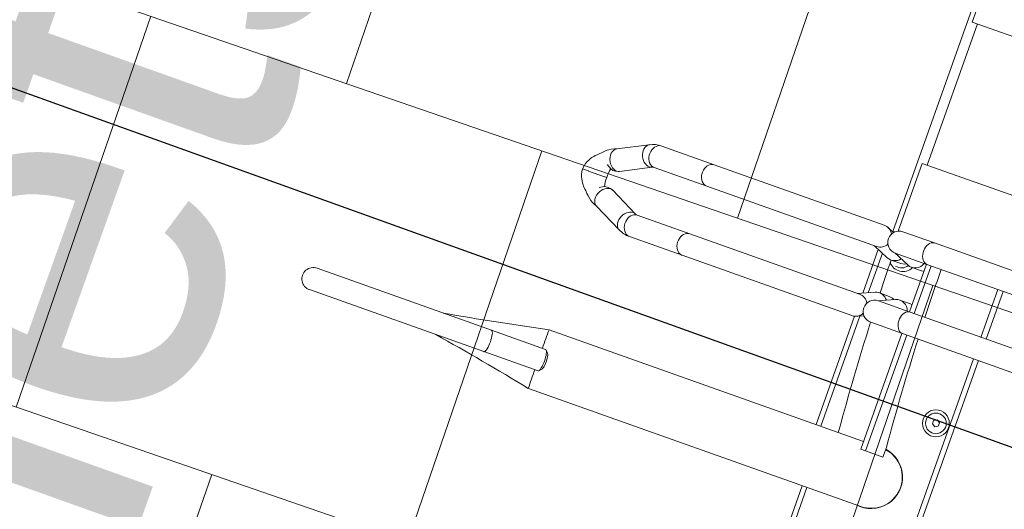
# Model space of a CAD drawing. Header units: metres. Extents: x 134157 to 138734, y 451157 to 455772.
# Tile 154 of 256: x 136407.219 to 136408.171, y 453388.09 to 453388.564. Entities that reach past the tile are written whole.
import ezdxf
from ezdxf import colors
from ezdxf.entities.mleader import LeaderData, LeaderLine
from ezdxf.math import Vec2, Vec3

# ---------------------------------------------------------------- set-up
doc = ezdxf.new("R2010")
doc.units = ezdxf.units.M
doc.layers.add('-DR-alg-hulplijnen', color=210, linetype='Continuous', plot=False)
doc.layers.add('-DR-alg-hulplijnen aandachtspunten', color=210, linetype='Continuous', plot=False)
doc.layers.add('-DR-alg-hulplijnen kantverharding asflast nieuwe fietsstraat', color=7, linetype='Continuous', true_color=0xff9429, plot=False)
doc.layers.add('-DR-nw-gr-arc-gras', color=7, linetype='Continuous', true_color=0xb5d5a4)
for name, color, linetype in [('-DR-nw-inr-fietsparkeren Tulip Traverse', 2, 'Continuous'), ('-DR-nw-txt bovengrondse infra', 2, 'Continuous'), ('-DR-nw-vh-kantverharding', 3, 'Continuous'), ('VELOPA-FIG15', 1, 'Continuous'), ('VELOPA-FIG25', 1, 'Continuous')]:
    doc.layers.add(name, color=color, linetype=linetype)
for name, color, linetype, lineweight, true_color in [('-DR-nw-vh-arc-asfalt fietsstraat rood', 7, 'Continuous', 9, 0xdfbfc7), ('-DR-nw-vh-arc-sbs df Drainflow', 7, 'Continuous', 9, 0xb9747c), ('-DR-nw-vh-arc-sbs kf bruinrood rabat halfsteens', 7, 'Continuous', 9, 0xb88485)]:
    doc.layers.add(name, color=color, linetype=linetype, lineweight=lineweight, true_color=true_color)
doc.layers.add('-DR-nw-vh-arc-tegels 300x300x45', color=253, linetype='Continuous', lineweight=9)
doc.styles.add('2-5TXT', font='arial.ttf')
doc.styles.add('CE', font='txt', dxfattribs={"height": 1.8})
doc.styles.add('Drong', font='txt', dxfattribs={"height": 1.8})
doc.dimstyles.new('VELOPA-drukwerk', dxfattribs={"dimscale": 0, "dimtxt": 2.5, "dimasz": 2, "dimexe": 1, "dimexo": 1, "dimgap": 1, "dimtad": 1, "dimdec": 0, "dimdsep": 46, "dimtxsty": '2-5TXT', "dimcen": 8, "dimadec": 1, "dimazin": 0, "dimtfac": 1, "dimtdec": 0, "dimtmove": 0, "dimatfit": 3, "dimfxl": 1, "dimtolj": 1, "dimtzin": 0, "dimarcsym": 0})

# ---------------------------------------------------------------- blocks, each defined once
blk = doc.blocks.new('Tulip Traverse')
at = {"layer": 'VELOPA-FIG15', "color": 252, "linetype": 'Continuous', "lineweight": 9}
blk.add_line((2322.5, -50), (2177.5, -50), dxfattribs=at)
at = {"layer": 'VELOPA-FIG15', "color": 252, "linetype": 'Continuous', "lineweight": 9, "flags": 128}
for points in [[(2413, -18.1), (2412.82, -19.43), (2412.3, -20.71), (2411.44, -21.91), (2410.28, -22.99), (2408.86, -23.91), (2407.21, -24.64), (2405.4, -25.17), (2403.48, -25.46), (2401.51, -25.52), (2399.55, -25.34), (2397.68, -24.93), (2395.94, -24.3), (2394.4, -23.47), (2393.1, -22.47), (2392.09, -21.33), (2391.4, -20.08), (2391.05, -18.77), (2391, -18.1)], [(2462, -18.1), (2462.18, -19.43), (2462.7, -20.71), (2463.56, -21.91), (2464.72, -22.99), (2466.14, -23.91), (2467.79, -24.64), (2469.6, -25.17), (2471.52, -25.46), (2473.49, -25.52), (2475.45, -25.34), (2477.32, -24.93), (2479.06, -24.3), (2480.6, -23.47), (2481.9, -22.47), (2482.91, -21.33), (2483.6, -20.08), (2483.96, -18.77), (2484, -18.1)], [(2413, -244.2), (2412.82, -245.69), (2412.3, -247.14), (2411.44, -248.49), (2410.28, -249.7), (2408.86, -250.73), (2407.21, -251.56), (2405.4, -252.15), (2403.48, -252.48), (2401.51, -252.55), (2399.55, -252.35), (2397.68, -251.89), (2395.94, -251.17), (2394.4, -250.24), (2393.1, -249.11), (2392.09, -247.82), (2391.4, -246.42), (2391.05, -244.95), (2391, -244.2)], [(2462, -244.2), (2462.18, -245.69), (2462.7, -247.14), (2463.56, -248.49), (2464.72, -249.7), (2466.14, -250.73), (2467.79, -251.56), (2469.6, -252.15), (2471.52, -252.48), (2473.49, -252.55), (2475.45, -252.35), (2477.32, -251.89), (2479.06, -251.17), (2480.6, -250.24), (2481.9, -249.11), (2482.91, -247.82), (2483.6, -246.42), (2483.96, -244.95), (2484, -244.2)], [(2413, -298.22), (2412.82, -299.71), (2412.3, -301.16), (2411.44, -302.51), (2410.28, -303.72), (2408.86, -304.75), (2407.21, -305.58), (2405.4, -306.17), (2403.48, -306.5), (2401.51, -306.57), (2399.55, -306.37), (2397.68, -305.91), (2395.94, -305.2), (2394.4, -304.26), (2393.1, -303.13), (2392.09, -301.85), (2391.4, -300.44), (2391.05, -298.97), (2391, -298.22)], [(2414.1, -302.68), (2413.93, -304.21), (2413.43, -305.76), (2412.62, -307.29), (2411.52, -308.73), (2410.17, -310.06), (2408.6, -311.22), (2406.88, -312.18), (2405.05, -312.9), (2403.18, -313.37), (2401.33, -313.56), (2399.54, -313.48), (2397.89, -313.12), (2396.43, -312.5), (2395.2, -311.64), (2394.24, -310.55), (2393.83, -309.88)], [(2413.47, -299.95), (2413.93, -301.23), (2414.1, -302.68)], [(2461.53, -299.95), (2461.07, -301.23), (2460.9, -302.68)], [(2460.9, -302.68), (2461.07, -304.21), (2461.57, -305.76), (2462.38, -307.29), (2463.48, -308.73), (2464.84, -310.06), (2466.4, -311.22), (2468.12, -312.18), (2469.95, -312.9), (2471.82, -313.37), (2473.68, -313.56), (2475.46, -313.48), (2477.11, -313.12), (2478.57, -312.5), (2479.8, -311.64), (2480.77, -310.55), (2481.17, -309.88)], [(2462, -298.22), (2462.18, -299.71), (2462.7, -301.16), (2463.56, -302.51), (2464.72, -303.72), (2466.14, -304.75), (2467.79, -305.58), (2469.6, -306.17), (2471.52, -306.5), (2473.49, -306.57), (2475.45, -306.37), (2477.32, -305.91), (2479.06, -305.2), (2480.6, -304.26), (2481.9, -303.13), (2482.91, -301.85), (2483.6, -300.44), (2483.96, -298.97), (2484, -298.22)], [(2625, -390.93), (2623.04, -390.97), (2621.13, -391.1), (2619.36, -391.31), (2617.76, -391.59), (2616.4, -391.93), (2615.31, -392.33), (2614.54, -392.77), (2614.1, -393.24), (2614, -393.6)], [(2636, -393.6), (2635.9, -393.24), (2635.46, -392.77), (2634.69, -392.33), (2633.6, -391.93), (2632.24, -391.59), (2630.64, -391.31), (2628.87, -391.1), (2626.96, -390.97), (2625, -390.93)]]:
    blk.add_lwpolyline(points, dxfattribs=at)
at = {"layer": 'VELOPA-FIG25', "color": 252, "linetype": 'Continuous', "lineweight": 9}
for p, q in [((2391, 102.91), (2391, -18.1)), ((2413, -18.1), (2413, 102.91)), ((2462, 102.91), (2462, -18.1)), ((2484, -18.1), (2484, 102.91)), ((2462, 60), (2413, 60)), ((2766, 60), (2484, 60)), ((2177.5, -55.25), (2177.5, 54.75)), ((2322.5, 54.75), (2322.5, -55.25)), ((2462, 54.75), (2413, 54.75)), ((2766, 54.75), (2484, 54.75)), ((2551.54, 41.5), (2553.27, 44.5)), ((2553.27, 38.5), (2551.54, 41.5)), ((2553.27, 44.5), (2556.73, 44.5)), ((2556.73, 38.5), (2553.27, 38.5)), ((2556.73, 44.5), (2558.46, 41.5)), ((2558.46, 41.5), (2556.73, 38.5)), ((2593, 4.24), (2603, 4.24)), ((2603, -13.71), (2603, 4.24)), ((2655.15, -341.15), (2655.15, -0.08)), ((2391, -18.1), (2391, -50.59)), ((2413, -13.71), (2462, -13.71)), ((2413, -50.59), (2413, -18.1)), ((2413, -18.58), (2462, -18.58)), ((2462, -18.1), (2462, -50.59)), ((2484, -13.71), (2603, -13.71)), ((2484, -50.59), (2484, -18.1)), ((2484, -18.58), (2603, -18.58)), ((2594.85, -18.58), (2594.85, -341.13)), ((2603, -13.71), (2603, -18.58)), ((2420.66, -31.26), (2420.66, -21.19)), ((2454.35, -21.19), (2454.35, -31.26)), ((2412.99, -51.17), (2419.78, -35.49)), ((2455.22, -35.49), (2462.02, -51.17)), ((2420.66, -52.19), (2420.66, -42.12)), ((2454.35, -42.12), (2454.35, -52.19)), ((2594.85, -44.48), (2593, -44.48)), ((2109, -55.25), (2177.5, -55.25)), ((2322.5, -55.25), (2392.04, -55.25)), ((2413, -72.07), (2419.78, -56.43)), ((2455.22, -56.43), (2462, -72.07)), ((2655.15, -55.25), (2766, -55.25)), ((2394.01, -60), (2109, -60)), ((2394.79, -58.9), (2391.88, -65.62)), ((2457.83, -62.43), (2417.18, -62.43)), ((2483.12, -65.62), (2480.21, -58.9)), ((2594.85, -62.43), (2481.74, -62.43)), ((2766, -60), (2655.15, -60)), ((2391, -69.86), (2391, -244.2)), ((2413, -244.2), (2413, -69.86)), ((2459.94, -67.31), (2415.06, -67.31)), ((2462, -69.86), (2462, -244.2)), ((2594.85, -67.31), (2483.69, -67.31)), ((2484, -244.2), (2484, -69.86)), ((2391, -244.2), (2391, -298.22)), ((2413, -298.22), (2413, -244.2)), ((2462, -244.2), (2462, -298.22)), ((2484, -298.22), (2484, -244.2)), ((2427.82, -328.32), (2413.47, -299.95)), ((2461.53, -299.95), (2447.19, -328.32)), ((2393.84, -309.88), (2408.19, -338.25)), ((2466.82, -338.25), (2481.17, -309.88)), ((2428.07, -329.03), (2427.86, -328.4)), ((2447.14, -328.4), (2446.91, -329.09)), ((2437.5, -339.92), (2437.5, -337.88)), ((2437.5, -339.92), (2437.5, -340.34)), ((2437.5, -356.65), (2437.5, -340.34)), ((2614, -338.06), (2614, -393.6)), ((2616.77, -335.12), (2614.35, -337.4)), ((2635.65, -337.4), (2633.23, -335.12)), ((2636, -393.6), (2636, -338.06)), ((2437.5, -356.96), (2437.5, -356.65)), ((2437.5, -363), (2437.5, -356.96)), ((2614, -393.6), (2614, -572.67)), ((2636, -393.6), (2636, -572.71))]:
    blk.add_line(p, q, dxfattribs=at)
at = {"layer": 'VELOPA-FIG25', "color": 252, "linetype": 'Continuous', "lineweight": 9, "flags": 128}
for points in [[(2420.64, -21.19), (2420.66, -21.1), (2420.2, -18.58)], [(2454.36, -21.19), (2454.35, -21.1), (2454.8, -18.58)], [(2419.15, -36.95), (2420.06, -38.62), (2420.64, -42.12)], [(2455.86, -36.95), (2454.94, -38.62), (2454.36, -42.12)], [(2394.13, -60.43), (2393.88, -59.46), (2393.69, -57.8)], [(2408.22, -338.23), (2408.35, -338.55), (2409.31, -339.79), (2410.61, -340.77), (2412.2, -341.48), (2414, -341.86), (2415.96, -341.92), (2418, -341.64), (2420.04, -341.05), (2422, -340.15), (2423.81, -339), (2425.39, -337.62), (2426.69, -336.07), (2427.66, -334.42), (2428.25, -332.73), (2428.45, -331.05)], [(2428.45, -331.05), (2428.25, -329.46), (2427.78, -328.33)], [(2446.55, -331.05), (2446.75, -329.46), (2447.22, -328.33)], [(2466.78, -338.23), (2466.66, -338.55), (2465.69, -339.79), (2464.39, -340.77), (2462.81, -341.48), (2461, -341.86), (2459.04, -341.92), (2457, -341.64), (2454.96, -341.05), (2453, -340.15), (2451.2, -339), (2449.61, -337.62), (2448.31, -336.07), (2447.35, -334.42), (2446.75, -332.73), (2446.55, -331.05)], [(2408.06, -338), (2408.83, -340.38), (2410.2, -343.08), (2411.51, -345.1), (2412.56, -346.53), (2413.64, -347.84), (2415.01, -349.37), (2416.7, -351.01), (2418.49, -352.59), (2419.96, -354.16), (2421.28, -355.62), (2422.47, -356.75), (2423.4, -357.55), (2424.25, -358.19), (2425.59, -359.09), (2427.5, -360.16), (2429.37, -361), (2431.64, -361.82), (2434.35, -362.52), (2437.5, -363)], [(2426.9, -339.59), (2426.63, -340.06), (2426.05, -341.14), (2425.76, -341.77), (2425.69, -341.97), (2425.71, -341.83), (2425.76, -341.32), (2425.77, -340.6)], [(2437.5, -363), (2440.42, -362.57), (2442.96, -361.94), (2445.12, -361.21), (2446.92, -360.44), (2448.81, -359.45), (2450.18, -358.59), (2451.15, -357.89), (2453.57, -355.77), (2455.35, -353.76), (2456.23, -352.94), (2457.24, -352.04), (2458.36, -351), (2459.69, -349.68), (2461.43, -347.75), (2463.5, -345.08), (2464.95, -342.81), (2466.29, -340.1), (2466.97, -337.95)], [(2625, -335.4), (2623.04, -335.44), (2621.13, -335.57), (2619.36, -335.77), (2617.76, -336.05), (2616.4, -336.4), (2615.31, -336.8), (2614.54, -337.24), (2614.1, -337.7), (2614, -338.06)], [(2616.77, -335.12), (2616.92, -335), (2617.64, -334.61), (2618.68, -334.26), (2620, -333.97), (2621.54, -333.75), (2623.23, -333.62), (2625, -333.58)], [(2625, -333.58), (2626.77, -333.62), (2628.46, -333.75), (2630, -333.97), (2631.32, -334.26), (2632.36, -334.61), (2633.08, -335), (2633.23, -335.12)], [(2636, -338.06), (2635.9, -337.7), (2635.46, -337.24), (2634.69, -336.8), (2633.6, -336.4), (2632.24, -336.05), (2630.64, -335.77), (2628.87, -335.57), (2626.96, -335.44), (2625, -335.4)]]:
    blk.add_lwpolyline(points, dxfattribs=at)
at = {"layer": 'VELOPA-FIG25', "color": 252, "linetype": 'Continuous', "lineweight": 9}
for radius in [13, 10]:
    blk.add_circle((2555, 41.5), radius, dxfattribs=at)
for centre, radius, start, end in [((2625, -0.25), 30.5, 351.31164, 171.53221), ((2625.04, -0.01), 30.1, 359.76848, 171.87776), ((2401.79, 2374.19), 2377.65, 271.98151, 274.61272), ((2393.89, 2582.76), 2586.38, 270.4234, 271.50906), ((2409.9, -31.22), 10.75, 336.64696, 73.22429), ((2465.1, -31.22), 10.75, 106.77571, 203.35304), ((2415, -43.5), 10, 344.53399, 60), ((2415, -42), 13, 308.52107, 64.20937), ((2410.01, -52.16), 10.64, 336.42359, 53.92382), ((2464.99, -52.16), 10.64, 126.07618, 203.57641), ((2401.79, 2325.47), 2377.66, 271.98149, 274.61272), ((2402, -50.59), 11, 180, 0), ((2393.94, 2532.38), 2584.71, 270.59237, 271.33416), ((2473, -50.59), 11, 180, 0), ((2401.79, -69.89), 10.79, 117.27252, 179.83175), ((2402.18, -69.91), 10.82, 0.27968, 62.61604), ((2472.82, -69.91), 10.82, 117.39301, 179.71179), ((2473.22, -69.89), 10.78, 0.16647, 62.72873), ((2416.85, -298.11), 25.85, 180.23589, 207.08734), ((2416.97, -298.08), 3.97, 181.99584, 208.12445), ((2458.09, -298.1), 3.91, 331.67955, 358.20015), ((2458.26, -298.14), 25.75, 332.85931, 359.81801), ((2419.31, -333.46), 9.75, 321.08066, 23.26597), ((2458.21, -333.63), 12.17, 160.56164, 222.19827), ((2434.6, -315.51), 22.56, 253.70861, 277.39935), ((2440.38, -314.63), 23.43, 262.94409, 285.56916), ((-58.46, -892.73), 2710.01, 9.54968, 11.74147), ((2609.72, 230.49), 571.94, 268.51093, 270.42893), ((5362.6, -902.9), 2765.09, 168.2804, 170.42856), ((2641.04, 146.69), 488.15, 269.40876, 271.65637), ((2625, -572.73), 11, 179.08553, 0.91447)]:
    blk.add_arc(centre, radius, start, end, dxfattribs=at)
blk = doc.blocks.new('Tulip fietsenrek rail')
at = {"layer": 'VELOPA-FIG15'}
blk.add_blockref('Tulip Traverse', (150, -200), dxfattribs=at)
blk = doc.blocks.new('*D2327')
at = {"layer": '-DR-alg-hulplijnen', "color": 0, "lineweight": -2, "ltscale": 4, "transparency": 16777216}
for p, q in [((-20.72, 190.01), (-463.57, 190.01)), ((-442.85, 148.58), (-442.85, -3393.55)), ((-20.72, -3434.99), (-463.57, -3434.99))]:
    blk.add_line(p, q, dxfattribs=at)
at = {"layer": '-DR-alg-hulplijnen', "color": 0, "ltscale": 4, "transparency": 16777216}
for points in [[(-449.76, 148.58), (-435.95, 148.58), (-442.85, 190.01)], [(-449.76, -3393.55), (-435.95, -3393.55), (-442.85, -3434.99)]]:
    blk.add_solid(points, dxfattribs=at)
at = {"layer": 'Defpoints', "color": 0, "ltscale": 4, "transparency": 16777216}
for p in [(0, 190.01), (-442.85, -3434.99), (0, -3434.99)]:
    blk.add_point(p, dxfattribs=at)
at = {"layer": '-DR-alg-hulplijnen', "color": 0, "ltscale": 4, "transparency": 16777216, "insert": (-490.03, -1622.49), "char_height": 51.792, "attachment_point": 5, "rotation": 90, "style": '2-5TXT'}
blk.add_mtext('\\A1;3625', dxfattribs=at)
blk = doc.blocks.new('Tulip Traverse voetplaat eenzijdig')
at = {"layer": '-DR-alg-hulplijnen', "ltscale": 4}
dim = blk.add_linear_dim(base=(-442.85, -3434.99), p1=(0, 190.01), p2=(0, -3434.99), angle=90, dimstyle='VELOPA-drukwerk', override={"dimscale": 20.716723}, dxfattribs=at)
dim.commit()
dim.dimension.update_dxf_attribs({"geometry": '*D2327', "text_midpoint": (-490.03, -1622.49)})

msp = doc.modelspace()

# ---------------------------------------------------------------- hatches: boundary and pattern name
at = {"layer": '-DR-nw-gr-arc-gras', "transparency": 33554687}
h = msp.add_hatch(dxfattribs=at)
h.set_pattern_fill('AGR-BOLLEN', color=256, scale=0.1, pattern_type=2)
h.set_pattern_definition([(115.335625, (136419.71802, 453326.2367), (-0.223681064, -0.105903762), [0.06, -0.187485]), (205.335625, (136419.71802, 453326.2367), (0.105903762, -0.223681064), [0.06, -0.187485])])
edge = h.paths.add_edge_path()
edge.add_arc((-7000776.80952, 3043164.56756), 7592527.99736, 340.056750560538, 340.05722562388)
edge.add_line((136455.78156, 453494.25428), (136455.1236, 453494.49341))
edge.add_arc((380495.22236, 364992.54844), 259592.30355, 160.0666568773, 160.0804453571)
edge.add_line((136433.83229, 453435.76153), (136433.81349, 453435.76834))
edge.add_line((136433.81349, 453435.76834), (136432.1795, 453431.25509))
edge.add_line((136432.1795, 453431.25509), (136432.1983, 453431.24829))
edge.add_line((136432.1983, 453431.24829), (136431.67763, 453429.86961))
edge.add_line((136431.67763, 453429.86961), (136432.33635, 453429.63123))
edge.add_line((136432.33635, 453429.63123), (136434.30927, 453435.07658))
at = {"layer": '-DR-nw-vh-arc-asfalt fietsstraat rood', "transparency": 33554687}
h = msp.add_hatch(color=256, dxfattribs=at)
h.dxf.hatch_style = 1
h.paths.add_polyline_path([(136403.73671, 453366.33143), (136407.68783, 453364.90703, -0.000637), (136419.7061, 453398.46725), (136415.7538, 453399.88828, 0.000636)])
at = {"layer": '-DR-nw-vh-arc-sbs df Drainflow'}
h = msp.add_hatch(dxfattribs=at)
h.set_pattern_fill('AVH-SBS_KEIFORMAAT_ELLEBOOG_01', color=256, scale=3, angle=71, pattern_type=2)
h.set_pattern_definition([(71, (0, 0), (-0.38132601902, -0.18598512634), [0.9, -0.3]), (161, (0.19534, 0.5673), (-0.38132601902, -0.18598512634), [0.9, -0.3]), (71, (-0.04416, 0.3325), (-0.38132601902, -0.18598512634), [0, -1.2]), (71, (-0.03948, 0.8068), (-0.38132601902, -0.18598512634), [0, -1.2])])
h.paths.add_polyline_path([(136407.66542, 453385.04736, 0.41422), (136407.84668, 453384.66376), (136409.16474, 453384.19167, -0.414182), (136409.46687, 453383.5524), (136421.30808, 453416.4876, -0.413756), (136420.66866, 453416.18699), (136419.35077, 453416.66084, 0.413864), (136418.96708, 453416.48037)])
at = {"layer": '-DR-nw-vh-arc-sbs kf bruinrood rabat halfsteens', "transparency": 33554687}
h = msp.add_hatch(color=256, dxfattribs=at)
h.dxf.hatch_style = 1
h.paths.add_polyline_path([(136403.73671, 453366.33143, -0.000636), (136415.7538, 453399.88828), (136415.38747, 453400.02), (136409.46687, 453383.5524), (136409.3658, 453383.27011), (136408.72531, 453381.48132), (136408.62426, 453381.19912), (136408.45595, 453380.7283), (136408.28763, 453380.25748), (136408.11932, 453379.78666), (136407.95101, 453379.31585), (136407.78269, 453378.84503), (136407.61438, 453378.37421), (136407.44606, 453377.90339), (136407.27775, 453377.43257), (136407.10943, 453376.96175), (136406.94112, 453376.49093), (136406.77281, 453376.02011), (136406.60449, 453375.5493), (136406.43618, 453375.07848), (136406.26786, 453374.60766), (136406.09955, 453374.13684), (136405.93123, 453373.66602), (136405.76292, 453373.1952), (136405.5946, 453372.72438), (136405.42629, 453372.25357), (136405.25798, 453371.78275), (136405.08966, 453371.31193), (136404.92135, 453370.84111), (136404.08645, 453368.50201), (136403.36207, 453366.46649)])
h = msp.add_hatch(color=256, dxfattribs=at)
h.dxf.hatch_style = 1
h.paths.add_polyline_path([(136414.07311, 453381.58472, -0.000318), (136420.08251, 453398.33191), (136419.7061, 453398.46725, 0.000637), (136407.68783, 453364.90703), (136408.06412, 453364.77137, -0.000285), (136413.43266, 453379.79592), (136413.43259, 453379.79594)])
at = {"layer": '-DR-nw-vh-arc-tegels 300x300x45'}
h = msp.add_hatch(dxfattribs=at)
h.set_pattern_fill('AVH-TEGEL_200X200_HALFST', color=256, scale=2, angle=71, pattern_type=2)
h.set_pattern_definition([(71, (0, 0), (-0.05887645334, 0.44332106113), [0.4, -0.4]), (161, (0, 0), (-0.13022726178, -0.37820743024), [])])
h.paths.add_polyline_path([(136407.30796, 453384.64428), (136409.0973, 453384.00338), (136408.99614, 453383.72095), (136409.27854, 453383.61984), (136409.07721, 453383.06412), (136408.51158, 453383.25759), (136407.93851, 453381.65709), (136400.77192, 453380.05152), (136401.65082, 453381.93196), (136403.14224, 453386.11084), (136403.71536, 453385.92555), (136406.60536, 453394.0296), (136408.42364, 453393.38338), (136409.93582, 453392.83978), (136410.21794, 453392.73896), (136407.47713, 453385.1148)])

# ---------------------------------------------------------------- linework, layer by layer
at = {"layer": '-DR-alg-hulplijnen kantverharding asflast nieuwe fietsstraat'}
for points in [[(136615.55749, 453953.71128), (136612.59882, 453946.97744), (136593.39685, 453893.94806), (136588.98001, 453881.75673), (136586.92969, 453874.65046, -0.015888), (136585.95254, 453871.62774), (136586.32885, 453871.49148), (136577.73834, 453847.76738, 0.004102), (136569.55145, 453824.56509, -0.004267), (136561.0218, 453800.41688), (136429.64869, 453438.35722, 0.002152), (136389.02415, 453324.87671), (136377.11926, 453291.16513), (136363.76655, 453256.91014), (136359.07948, 453243.63757)], [(136615.55749, 453953.71128), (136612.59882, 453946.97744), (136593.39685, 453893.94806), (136588.98001, 453881.75673), (136586.92969, 453874.65046, -0.015888), (136585.95254, 453871.62774), (136586.32885, 453871.49148), (136577.73834, 453847.76738, 0.004102), (136569.55145, 453824.56509, -0.004267), (136561.0218, 453800.41688), (136429.64869, 453438.35722, 0.002152), (136389.02415, 453324.87671), (136377.11926, 453291.16513), (136363.76655, 453256.91014), (136363.7281, 453256.80125)], [(136620.46702, 453951.93353), (136618.88984, 453946.46613, -0.016644), (136617.86159, 453943.30118), (136595.36718, 453881.17919, -0.016644), (136594.13067, 453878.08964), (136591.84169, 453872.87999, 0.011636), (136590.95547, 453870.72837), (136590.60519, 453869.79045), (136590.22908, 453869.92663), (136581.68741, 453846.33741, 0.004102), (136573.52345, 453823.20011, -0.004267), (136564.96993, 453798.9843), (136433.59682, 453436.92464, 0.002152), (136392.98446, 453323.47817), (136381.05704, 453289.70279), (136367.70433, 453255.4478), (136363.03979, 453242.23902)], [(136620.46702, 453951.93353), (136618.88984, 453946.46613, -0.016644), (136617.86159, 453943.30118), (136595.36718, 453881.17919, -0.016644), (136594.13067, 453878.08964), (136591.84169, 453872.87999, 0.011636), (136590.95547, 453870.72837), (136590.60519, 453869.79045), (136590.22908, 453869.92663), (136581.68741, 453846.33741, 0.004102), (136573.52345, 453823.20011, -0.004267), (136564.96993, 453798.9843), (136433.59682, 453436.92464, 0.002152), (136392.98446, 453323.47817), (136381.05704, 453289.70279), (136367.70433, 453255.4478), (136367.68318, 453255.3879)]]:
    msp.add_lwpolyline(points, format="xyb", dxfattribs=at)
at = {"layer": '-DR-nw-vh-kantverharding'}
for points in [[(136359.07948, 453243.63757), (136363.76655, 453256.91014), (136377.11926, 453291.16513), (136389.02415, 453324.87671, -0.002152), (136429.64869, 453438.35722), (136561.0218, 453800.41688, 0.004267), (136569.55145, 453824.56509, -0.004102), (136577.73834, 453847.76738), (136586.32885, 453871.49148), (136585.95254, 453871.62774)], [(136363.7281, 453256.80125), (136363.76655, 453256.91014), (136377.11926, 453291.16513), (136389.02415, 453324.87671, -0.002152), (136429.64869, 453438.35722), (136561.0218, 453800.41688, 0.004267), (136569.55145, 453824.56509, -0.004102), (136577.73834, 453847.76738), (136586.32885, 453871.49148), (136585.95254, 453871.62774)], [(136363.03979, 453242.23902), (136367.70433, 453255.4478), (136381.05704, 453289.70279), (136392.98446, 453323.47817, -0.002152), (136433.59682, 453436.92464), (136564.96993, 453798.9843, 0.004267), (136573.52345, 453823.20011, -0.004102), (136581.68741, 453846.33741), (136590.22908, 453869.92663), (136590.60519, 453869.79045)], [(136367.68318, 453255.3879), (136367.70433, 453255.4478), (136381.05704, 453289.70279), (136392.98446, 453323.47817, -0.002152), (136433.59682, 453436.92464), (136564.96993, 453798.9843, 0.004267), (136573.52345, 453823.20011, -0.004102), (136581.68741, 453846.33741), (136590.22908, 453869.92663), (136590.60519, 453869.79045)], [(136392.1877, 453320.02068), (136393.36164, 453323.34498, -0.002152), (136433.97284, 453436.78821), (136565.34594, 453798.84787, 0.004267), (136573.90174, 453823.07012, -0.004102), (136582.06352, 453846.20123), (136590.469, 453869.41434)], [(136388.64527, 453325.00506, -0.002152), (136429.27268, 453438.49366), (136433.48823, 453450.11157)]]:
    msp.add_lwpolyline(points, format="xyb", dxfattribs=at)

# ---------------------------------------------------------------- block references
at = {"layer": '-DR-nw-inr-fietsparkeren Tulip Traverse'}
for name, p, xscale, yscale, zscale, rotation in [('Tulip fietsenrek rail', (136409.16009, 453390.66945), 0.0009999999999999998, 0.0009999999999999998, 0.0009999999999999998, 250.4383029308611), ('Tulip Traverse voetplaat eenzijdig', (136407.91888, 453387.77292), 0.001, 0.001, 0.001, 250.2240704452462)]:
    msp.add_blockref(name, p, dxfattribs=dict(at, xscale=xscale, yscale=yscale, zscale=zscale, rotation=rotation))

# ---------------------------------------------------------------- texts
at = {"layer": '-DR-nw-txt bovengrondse infra', "insert": (136406.88463, 453387.88653), "char_height": 0.36, "attachment_point": 1, "rotation": 70.33563, "style": 'Drong'}
msp.add_mtext_dynamic_manual_height_columns('Fietsparkeren', width=2.1335831, gutter_width=1.8, heights=[0], dxfattribs=at)

# ---------------------------------------------------------------- leaders
at = {"layer": '-DR-alg-hulplijnen aandachtspunten'}
ml = msp.add_multileader_mtext('Standard', dxfattribs=at)
ml.set_content('Dient hier rekening gehouden te worden \\Peen doorgaande weg? e.e.a. afhankelijk van aansluitend ontwerp', color=7, style='CE')
ml.set_leader_properties(color=256, linetype='ByLayer', lineweight=-1)
ml.build(insert=Vec2(0, 0))
ml.multileader.update_dxf_attribs({"text_left_attachment_type": 5, "text_right_attachment_type": 5, "dogleg_length": 70.90462, "arrow_head_size": 0.5, "scale": 0.2})
ctx = ml.context
ctx.base_point, ctx.scale, ctx.char_height, ctx.arrow_head_size, ctx.landing_gap_size, ctx.plane_origin, ctx.plane_x_axis, ctx.plane_y_axis = Vec3(136388.3781, 453391.88354), 0.2, 0.8, 0.5, 0.04, Vec3(136401.82687, 453391.35139), Vec3(0.33651, 0.94168), Vec3(-0.94168, 0.33651)
ctx.left_attachment, ctx.right_attachment = 5, 5
notes = []
notes.append((ctx, [(1, (1, 1, 0), (136399.31714, 453422.49506), (-0.33651, -0.94168), 0.8587, [(0, [(136413.51959, 453427.30583)], 0, [])])]))
ctx.mtext.insert, ctx.mtext.text_direction, ctx.mtext.rotation, ctx.mtext.flow_direction = Vec3(136386.13981, 453392.72588), Vec3(0.33651, 0.94168), 1.227588, 5
ml = msp.add_multileader_mtext('Standard', dxfattribs=at)
ml.set_content("Dient hier ook nog rekening gehouden te worden \\Pmet het plaatsen van nieuw OC's ?", color=7, style='CE')
ml.set_leader_properties(color=256, linetype='ByLayer', lineweight=-1)
ml.build(insert=Vec2(0, 0))
ml.multileader.update_dxf_attribs({"text_left_attachment_type": 5, "text_right_attachment_type": 5, "dogleg_length": 70.90462, "arrow_head_size": 0.5, "scale": 0.2})
ctx = ml.context
ctx.base_point, ctx.scale, ctx.char_height, ctx.arrow_head_size, ctx.landing_gap_size, ctx.plane_origin, ctx.plane_x_axis, ctx.plane_y_axis = Vec3(136395.28064, 453388.43787), 0.2, 0.8, 0.5, 0.04, Vec3(136406.16316, 453380.72439), Vec3(0.33651, 0.94168), Vec3(-0.94168, 0.33651)
ctx.left_attachment, ctx.right_attachment = 5, 5
notes.append((ctx, [(1, (1, 1, 0), (136403.65343, 453411.86806), (-0.33651, -0.94168), 0.8587, [(0, [(136415.67284, 453415.43039)], 0, [])])]))
ctx.mtext.insert, ctx.mtext.text_direction, ctx.mtext.rotation, ctx.mtext.flow_direction = Vec3(136393.05118, 453389.27705), Vec3(0.33651, 0.94168), 1.227588, 5
for ctx, leaders in notes:
    for number, flags, end, landing, length, lines in leaders:
        leader = LeaderData()
        leader.index, (leader.has_last_leader_line, leader.has_dogleg_vector, leader.attachment_direction) = number, flags
        leader.last_leader_point, leader.dogleg_vector, leader.dogleg_length = Vec3(end), Vec3(landing), length
        for number, points, colour, breaks in lines:
            line = LeaderLine()
            line.index, line.vertices, line.color, line.breaks = number, Vec3.list(points), colors.encode_raw_color(colour), breaks
            leader.lines.append(line)
        ctx.leaders.append(leader)

doc.saveas('drawing.dxf')
